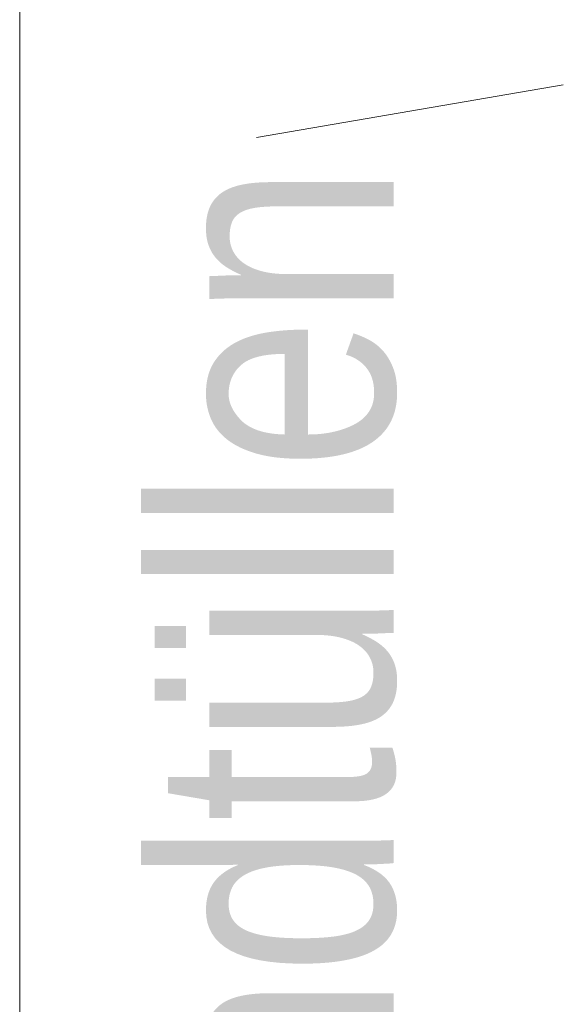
# Model space of a CAD drawing. Extents: x -620 to 300, y 62 to 1162.
# Tile 242 of 256: x 172.45 to 175.62, y 963.76 to 969.5. Entities that reach past the tile are written whole.
import ezdxf
from ezdxf.lldxf.tags import DXFTag

# ---------------------------------------------------------------- set-up
doc = ezdxf.new("R2010")
doc.units = 0
doc.layers.get('0').update_dxf_attribs({"lineweight": 13})
doc.layers.add('E_Detail_Beschriftung', color=7, linetype='Continuous', lineweight=13, true_color=0x009900)
doc.layers.add('E_Detail_Linie_Text_Bem', color=7, linetype='Continuous', lineweight=13)
doc.styles.get("Standard").update_dxf_attribs({"font": 'ARIALN.TTF'})
tags = doc.linetypes.add('fein_strichliert-A06G955H8I', pattern=[4, 1, -2, 1]).pattern_tags.tags
tags[8:9] = [DXFTag(74, 4), DXFTag(75, 0), DXFTag(340, '0'), DXFTag(46, 0.0), DXFTag(50, 0.0), DXFTag(44, 0.0), DXFTag(45, 0.0)]
tags[6:7] = [DXFTag(74, 4), DXFTag(75, 0), DXFTag(340, '0'), DXFTag(46, 0.0), DXFTag(50, 0.0), DXFTag(44, 0.0), DXFTag(45, 0.0)]
tags[4:5] = [DXFTag(74, 4), DXFTag(75, 0), DXFTag(340, '0'), DXFTag(46, 0.0), DXFTag(50, 0.0), DXFTag(44, 0.0), DXFTag(45, 0.0)]

# ---------------------------------------------------------------- blocks, each defined once
blk = doc.blocks.new('Referenz-A06G955I8I')
at = {"layer": 'E_Detail_Linie_Text_Bem', "linetype": 'fein_strichliert-A06G955H8I', "ltscale": 0.65}
blk.add_line((172.4545, 929.3188), (172.4545, 982.1981), dxfattribs=at)
at = {"layer": 'E_Detail_Linie_Text_Bem', "color": 0, "linetype": 'Continuous', "ltscale": 0.13}
blk.add_line((173.8344, 968.8145), (175.6243, 969.1215), dxfattribs=at)
at = {"layer": 'E_Detail_Beschriftung', "linetype": 'Continuous', "ltscale": 0.13, "insert": (173.2356, 961.9718), "char_height": 1.4, "attachment_point": 1, "rotation": 90}
blk.add_mtext('{\\fArial Narrow;Endtüllen}', dxfattribs=at)

msp = doc.modelspace()

# ---------------------------------------------------------------- block references
at = {"color": 8, "lineweight": 25, "ltscale": 0.25, "true_color": 0x808080}
msp.add_blockref('Referenz-A06G955I8I', (0, 0), dxfattribs=at)

doc.saveas('drawing.dxf')
